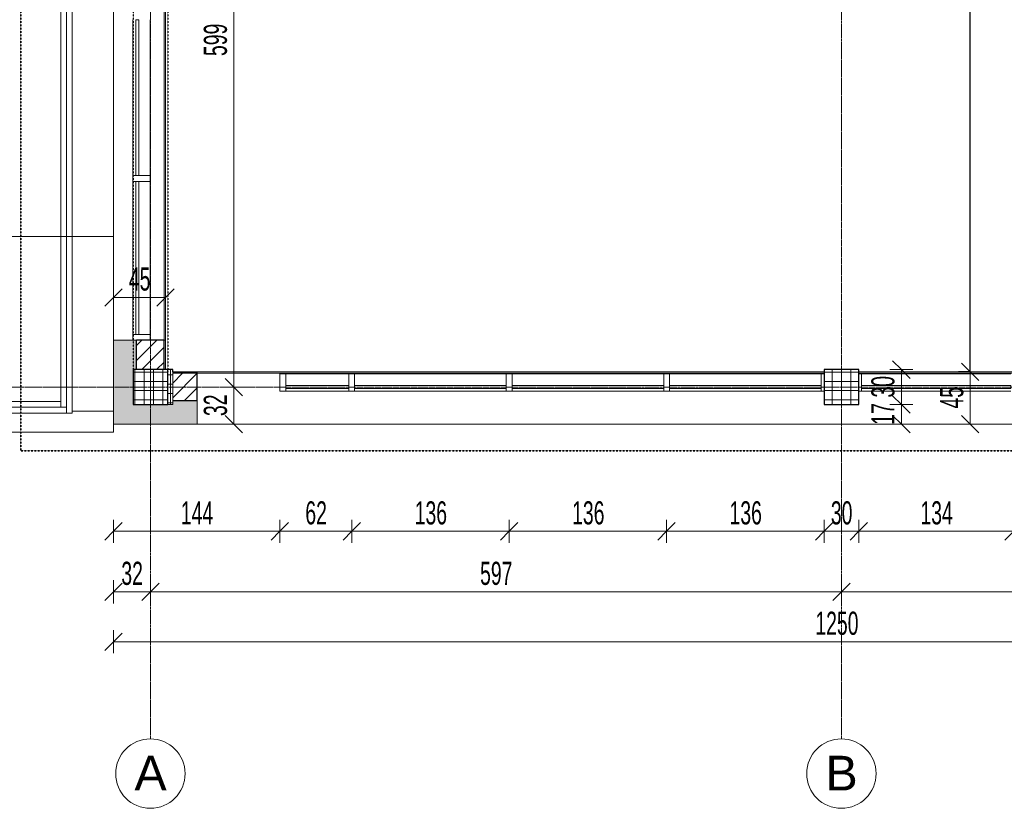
# Model space of a CAD drawing. Header units: millimetres. Extents: x -56965 to 15328, y -25411 to 16900.
# Tile 2 of 69: x -49223 to -40712, y -24465 to -17650. Entities that reach past the tile are written whole.
import ezdxf

# ---------------------------------------------------------------- set-up
doc = ezdxf.new("R2010")
doc.units = ezdxf.units.MM
doc.linetypes.add('__FK_przerywana', pattern=[3.2004, 1.6002, -1.6002])
doc.linetypes.add('Linia siatki', pattern=[22.225, 12.7, -3.175, 3.175, -3.175])
for name, color, linetype, lineweight in [('A-ANNO-DIMS', 7, 'Continuous', 5), ('A-ANNO-DIMS-100', 7, 'Continuous', 5), ('A-DETL-THIN', 7, 'Continuous', 5), ('A-FLOR', 7, 'Continuous', 5), ('A-FLOR-HRAL', 7, 'Continuous', 5), ('A-GLAZ-CURT', 7, 'Continuous', 5), ('A-GLAZ-CWMG', 7, 'Continuous', 5), ('A-WALL', 7, 'Continuous', 5), ('A-WALL-FNSH', 7, 'Continuous', 35), ('A-WALL-PATT', 7, 'Continuous', 35), ('S-COLS', 7, 'Continuous', 5), ('S-COLS-SYMB', 7, 'Continuous', 25), ('S-GRID', 7, 'Continuous', 5), ('S-GRID-IDEN', 7, 'Continuous', 5)]:
    doc.layers.add(name, color=color, linetype=linetype, lineweight=lineweight)
doc.layers.add('A-DETL', color=7, linetype='Continuous', lineweight=5, true_color=0x00a600)
doc.styles.add('Arial_2', font='arial.ttf', dxfattribs={"height": 300})
doc.styles.add('Arial_4', font='arial.ttf', dxfattribs={"width": 0.6, "height": 200})
doc.dimstyles.new('standard_wielkość_otworów', dxfattribs={"dimscale": 304.8, "dimtxt": 204.05188, "dimasz": 0.492126, "dimexe": 0.328084, "dimexo": 0.0625, "dimgap": 0, "dimtad": 1, "dimdec": 0, "dimlfac": 0.1, "dimzin": 0, "dimdsep": 46, "dimtxsty": 'Arial_4', "dimblk1": 'OBLIQUE', "dimblk2": 'OBLIQUE', "dimsah": 1, "dimcen": 0.09, "dimazin": 0, "dimtfac": 1, "dimtdec": 4, "dimtix": 1, "dimtmove": 0, "dimatfit": 3, "dimfxl": 0.328084, "dimfxlon": 1, "dimtvp": 1, "dimtolj": 1, "dimtzin": 0, "dimarcsym": 2})
pattern_1 = [(0, (0, 0), (95.25, 54.993), [63.5, -127]), (120, (0, 0), (-95.250335, 54.99242), [63.5, -127]), (60, (0, 0), (-0.000335, 109.98542), [0, -127, 63.5, 0])]
pattern_2 = [(45, (0, 0), (-63.63961, 63.63961), [])]

# ---------------------------------------------------------------- blocks, each defined once
blk = doc.blocks.new('Panel systemowy - Przeszklony-1770100-PARTER')
at = {"layer": 'A-GLAZ-CURT'}
for p, q in [((673.625, -24.5), (-673.625, -24.5)), ((-673.625, -24.5), (-673.625, -49.5)), ((-673.625, -49.5), (673.625, -49.5)), ((673.625, -49.5), (673.625, -24.5))]:
    blk.add_line(p, q, dxfattribs=at)
blk = doc.blocks.new('Prostokątny szpros - 50 x 150mm-1736145-PARTER')
at = {"layer": 'A-GLAZ-CWMG'}
for p, q in [((-50, 75), (0, 75)), ((-50, -75), (-50, 75)), ((0, 75), (0, -75)), ((0, -75), (-50, -75))]:
    blk.add_line(p, q, dxfattribs=at)
blk = doc.blocks.new('Prostokątny szpros - 50 x 150mm-1770097-PARTER')
at = {"layer": 'A-GLAZ-CWMG'}
for p, q in [((-48244.4, -17599.9), (-48244.4, -16252.7)), ((-48094.4, -17599.9), (-48094.4, -16252.7))]:
    blk.add_line(p, q, dxfattribs=at)
blk = doc.blocks.new('Panel systemowy - Przeszklony-1768520-PARTER')
at = {"layer": 'A-GLAZ-CURT'}
for p, q in [((272.875, -24.5), (-272.875, -24.5)), ((-272.875, -24.5), (-272.875, -49.5)), ((-272.875, -49.5), (272.875, -49.5)), ((272.875, -49.5), (272.875, -24.5))]:
    blk.add_line(p, q, dxfattribs=at)
blk = doc.blocks.new('Panel systemowy - Przeszklony-1765324-PARTER')
at = {"layer": 'A-GLAZ-CURT'}
for p, q in [((655.375, -24.5), (-655.375, -24.5)), ((-655.375, -24.5), (-655.375, -49.5)), ((-655.375, -49.5), (655.375, -49.5)), ((655.375, -49.5), (655.375, -24.5))]:
    blk.add_line(p, q, dxfattribs=at)
blk = doc.blocks.new('Prostokątny szpros - 50 x 150mm-1736293-PARTER')
at = {"layer": 'A-GLAZ-CWMG'}
for p, q in [((0, 75), (-50, 75)), ((-50, 75), (-50, -75)), ((0, -75), (0, 75)), ((-50, -75), (0, -75))]:
    blk.add_line(p, q, dxfattribs=at)
blk = doc.blocks.new('Prostokątny szpros - 50 x 150mm-1768518-PARTER')
at = {"layer": 'A-GLAZ-CWMG'}
for p, q in [((-46377.7, -20711.4), (-46923.4, -20711.4)), ((-46377.7, -20861.4), (-46923.4, -20861.4))]:
    blk.add_line(p, q, dxfattribs=at)
blk = doc.blocks.new('Prostokątny szpros - 50 x 150mm-V22-PARTER')
at = {"layer": 'A-GLAZ-CWMG'}
for p, q in [((-25, 75), (0, 75)), ((-25, -75), (-25, 75)), ((0, -75), (-25, -75))]:
    blk.add_line(p, q, dxfattribs=at)
blk = doc.blocks.new('Prostokątny szpros - 50 x 150mm-1736290-PARTER')
at = {"layer": 'A-GLAZ-CWMG'}
for p, q in [((-25, 75), (25, 75)), ((-25, -75), (-25, 75)), ((25, 75), (25, -75)), ((25, -75), (-25, -75))]:
    blk.add_line(p, q, dxfattribs=at)
blk = doc.blocks.new('Prostokątny szpros - 50 x 150mm-1765318-PARTER')
at = {"layer": 'A-GLAZ-CWMG'}
for p, q in [((-42295.4, -20711.4), (-43606.2, -20711.4)), ((-42295.4, -20861.4), (-43606.2, -20861.4))]:
    blk.add_line(p, q, dxfattribs=at)
blk = doc.blocks.new('Prostokątny szpros - 50 x 150mm-1765320-PARTER')
at = {"layer": 'A-GLAZ-CWMG'}
for p, q in [((-45016.9, -20711.4), (-46327.7, -20711.4)), ((-45016.9, -20861.4), (-46327.7, -20861.4))]:
    blk.add_line(p, q, dxfattribs=at)
blk = doc.blocks.new('Panel systemowy - Przeszklony-1770101-PARTER')
at = {"layer": 'A-GLAZ-CURT'}
for p, q in [((661.125, -24.5), (-661.125, -24.5)), ((-661.125, -24.5), (-661.125, -49.5)), ((-661.125, -49.5), (661.125, -49.5)), ((661.125, -49.5), (661.125, -24.5))]:
    blk.add_line(p, q, dxfattribs=at)
blk = doc.blocks.new('Prostokątny szpros - 50 x 150mm-1770099-PARTER')
at = {"layer": 'A-GLAZ-CWMG'}
for p, q in [((-48244.4, -20369.4), (-48244.4, -19047.2)), ((-48094.4, -20369.4), (-48094.4, -19047.2))]:
    blk.add_line(p, q, dxfattribs=at)
blk = doc.blocks.new('SKo Słup prefabrykowany ___FK_04_0 - S1 30X30-V40-PARTER')
at = {"layer": 'S-COLS'}
h = blk.add_hatch(dxfattribs=at)
h.set_pattern_fill('FP_15', color=256, style=0, pattern_type=2)
h.set_pattern_definition([(0, (42120.416, 20824.41), (0, 80), []), (90, (42120.416, 20824.41), (-80, 5e-15), [])])
h.paths.add_polyline_path([(150, -150), (150, 150), (-150, 150), (-150, -150)])
at = {"layer": 'S-COLS-SYMB'}
for p, q in [((-150, 150), (-150, -150)), ((150, 150), (-150, 150)), ((150, -150), (150, 150)), ((-150, -150), (150, -150))]:
    blk.add_line(p, q, dxfattribs=at)
blk = doc.blocks.new('Prostokątny szpros - 50 x 150mm-1736108-PARTER')
at = {"layer": 'A-GLAZ-CWMG'}
for p, q in [((-25, 75), (25, 75)), ((-25, -75), (-25, 75)), ((25, 75), (25, -75)), ((25, -75), (-25, -75))]:
    blk.add_line(p, q, dxfattribs=at)
blk = doc.blocks.new('Poręcz - Poręcz-1734790-PARTER')
at = {"layer": 'A-FLOR-HRAL'}
for p, q in [((-48868.4, -15524.4), (-48868.4, -19524.4)), ((-48818.4, -19524.4), (-48818.4, -15524.4)), ((-48768.4, -19524.4), (-48768.4, -15524.4))]:
    blk.add_line(p, q, dxfattribs=at)
at = {"layer": 'A-FLOR-HRAL', "flags": 128}
for points in [[(-48868.4, -15524.4), (-48867.6, -15524.4), (-48865.1, -15524.4), (-48861.1, -15524.4), (-48855.9, -15524.4), (-48849.9, -15524.4), (-48843.4, -15524.4), (-48836.9, -15524.4), (-48830.9, -15524.4), (-48825.7, -15524.4), (-48821.8, -15524.4), (-48819.3, -15524.4), (-48818.4, -15524.4)], [(-48818.4, -15524.4), (-48817.6, -15524.4), (-48815.1, -15524.4), (-48811.1, -15524.4), (-48805.9, -15524.4), (-48799.9, -15524.4), (-48793.4, -15524.4), (-48786.9, -15524.4), (-48780.9, -15524.4), (-48775.7, -15524.4), (-48771.8, -15524.4), (-48769.3, -15524.4), (-48768.4, -15524.4)], [(-48818.4, -19524.4), (-48819.3, -19524.4), (-48821.8, -19524.4), (-48825.7, -19524.4), (-48830.9, -19524.4), (-48836.9, -19524.4), (-48843.4, -19524.4), (-48849.9, -19524.4), (-48855.9, -19524.4), (-48861.1, -19524.4), (-48865.1, -19524.4), (-48867.6, -19524.4), (-48868.4, -19524.4)], [(-48768.4, -19524.4), (-48769.3, -19524.4), (-48771.8, -19524.4), (-48775.7, -19524.4), (-48780.9, -19524.4), (-48786.9, -19524.4), (-48793.4, -19524.4), (-48799.9, -19524.4), (-48805.9, -19524.4), (-48811.1, -19524.4), (-48815.1, -19524.4), (-48817.6, -19524.4), (-48818.4, -19524.4)]]:
    blk.add_lwpolyline(points, dxfattribs=at)
blk = doc.blocks.new('Poręcz - Poręcz-1734916-PARTER')
at = {"layer": 'A-FLOR-HRAL'}
for p, q in [((-52118.4, -19524.4), (-52118.4, -20999.4)), ((-52068.4, -19524.4), (-52118.4, -19524.4)), ((-52068.4, -19524.4), (-52068.4, -20949.4)), ((-52018.4, -19524.4), (-52068.4, -19524.4)), ((-52018.4, -20949.4), (-52018.4, -19524.4)), ((-48868.4, -19524.4), (-48868.4, -20999.4)), ((-48818.4, -19524.4), (-48868.4, -19524.4)), ((-48818.4, -20999.4), (-48818.4, -19524.4)), ((-48768.4, -19524.4), (-48818.4, -19524.4)), ((-48768.4, -21049.4), (-48768.4, -19524.4)), ((-52068.4, -20999.4), (-52118.4, -20999.4)), ((-52118.4, -20999.4), (-52068.4, -20999.4)), ((-52118.4, -20999.4), (-52118.4, -21049.4)), ((-48868.4, -20949.4), (-52068.4, -20949.4)), ((-52068.4, -20949.4), (-52018.4, -20949.4)), ((-52068.4, -20949.4), (-52068.4, -20999.4)), ((-52068.4, -20999.4), (-48868.4, -20999.4)), ((-48868.4, -20999.4), (-48868.4, -20949.4)), ((-48868.4, -20999.4), (-48818.4, -20999.4)), ((-48818.4, -20999.4), (-48818.4, -21049.4)), ((-48818.4, -21049.4), (-48818.4, -20999.4)), ((-52118.4, -21049.4), (-48818.4, -21049.4)), ((-48818.4, -21049.4), (-48768.4, -21049.4))]:
    blk.add_line(p, q, dxfattribs=at)
blk = doc.blocks.new('Panel systemowy - Przeszklony-1765351-PARTER')
at = {"layer": 'A-GLAZ-CURT'}
for p, q in [((644.625, -24.5), (-644.625, -24.5)), ((-644.625, -24.5), (-644.625, -49.5)), ((-644.625, -49.5), (644.625, -49.5)), ((644.625, -49.5), (644.625, -24.5))]:
    blk.add_line(p, q, dxfattribs=at)
blk = doc.blocks.new('Prostokątny szpros - 50 x 150mm-1765349-PARTER')
at = {"layer": 'A-GLAZ-CWMG'}
for p, q in [((-40656.2, -20711.4), (-41945.4, -20711.4)), ((-40656.2, -20861.4), (-41945.4, -20861.4))]:
    blk.add_line(p, q, dxfattribs=at)
blk = doc.blocks.new('Prostokątny szpros - 50 x 150mm-V45-PARTER')
at = {"layer": 'A-GLAZ-CWMG'}
for p, q in [((0, 75), (25, 75)), ((25, 75), (25, -75)), ((25, -75), (0, -75))]:
    blk.add_line(p, q, dxfattribs=at)
blk = doc.blocks.new('SKo Słup prefabrykowany ___FK_04_0 - S1 30X30-V47-PARTER')
at = {"layer": 'S-COLS'}
h = blk.add_hatch(dxfattribs=at)
h.set_pattern_fill('FP_20', color=256, style=0, pattern_type=2)
h.set_pattern_definition([(0, (48093.416, 20824.41), (0, 80), []), (90, (48093.416, 20824.41), (-80, 5e-15), [])])
h.paths.add_polyline_path([(150, -150), (150, 150), (-150, 150), (-150, -150)])
at = {"layer": 'S-COLS-SYMB'}
for p, q in [((-150, 150), (-150, -150)), ((150, 150), (-150, 150)), ((150, -150), (150, 150)), ((-150, -150), (150, -150))]:
    blk.add_line(p, q, dxfattribs=at)
blk = doc.blocks.new('Siatka - SOsi_Sybol osi-348494-PARTER')
at = {"layer": 'S-GRID-IDEN', "color": 142, "true_color": 0x0080c0}
blk.add_circle((0, 0), 3, dxfattribs=at)
blk = doc.blocks.new('DIMBLOCK80-PARTER')
at = {"layer": 'A-ANNO-DIMS-100', "color": 250, "true_color": 0x303030, "transparency": 16777216}
for p, q in [((-48413.4, -22071.6), (-48413.4, -21971.6)), ((-48413.4, -22071.6), (-48338.4, -21996.6)), ((-46973.4, -22071.6), (-46973.4, -21971.6)), ((-46973.4, -22071.6), (-46898.4, -21996.6)), ((-48413.4, -22071.6), (-48488.4, -22146.6)), ((-48413.4, -22071.6), (-46973.4, -22071.6)), ((-48413.4, -22071.6), (-48413.4, -22171.6)), ((-46973.4, -22071.6), (-47048.4, -22146.6)), ((-46973.4, -22071.6), (-46973.4, -22171.6))]:
    blk.add_line(p, q, dxfattribs=at)
at = {"layer": 'A-ANNO-DIMS-100', "color": 0, "transparency": 16777216, "insert": (-47830, -21811.9), "char_height": 200, "width": 327.739, "attachment_point": 1, "line_spacing_factor": 0.941778, "style": 'Arial_4'}
blk.add_mtext('144', dxfattribs=at)
blk = doc.blocks.new('_Oblique')
at = {"color": 0, "linetype": 'ByBlock', "lineweight": -2}
blk.add_line((-0.5, -0.5), (0.5, 0.5), dxfattribs=at)
blk = doc.blocks.new('DIMBLOCK81-PARTER')
at = {"layer": 'A-ANNO-DIMS-100', "color": 250, "true_color": 0x303030, "transparency": 16777216}
for p, q in [((-46973.4, -22071.6), (-46973.4, -21971.6)), ((-46973.4, -22071.6), (-46898.4, -21996.6)), ((-46352.7, -22071.6), (-46352.7, -21971.6)), ((-46352.7, -22071.6), (-46277.7, -21996.6)), ((-46973.4, -22071.6), (-47048.4, -22146.6)), ((-46973.4, -22071.6), (-46352.7, -22071.6)), ((-46973.4, -22071.6), (-46973.4, -22171.6)), ((-46352.7, -22071.6), (-46427.7, -22146.6)), ((-46352.7, -22071.6), (-46352.7, -22171.6))]:
    blk.add_line(p, q, dxfattribs=at)
at = {"layer": 'A-ANNO-DIMS-100', "color": 0, "transparency": 16777216, "insert": (-46754.1, -21811.9), "char_height": 200, "width": 218.492, "attachment_point": 1, "line_spacing_factor": 0.941778, "style": 'Arial_4'}
blk.add_mtext('62', dxfattribs=at)
blk = doc.blocks.new('DIMBLOCK82-PARTER')
at = {"layer": 'A-ANNO-DIMS-100', "color": 250, "true_color": 0x303030, "transparency": 16777216}
for p, q in [((-46352.7, -22071.6), (-46352.7, -21971.6)), ((-46352.7, -22071.6), (-46277.7, -21996.6)), ((-44991.9, -22071.6), (-44991.9, -21971.6)), ((-44991.9, -22071.6), (-44916.9, -21996.6)), ((-46352.7, -22071.6), (-46427.7, -22146.6)), ((-46352.7, -22071.6), (-44991.9, -22071.6)), ((-46352.7, -22071.6), (-46352.7, -22171.6)), ((-44991.9, -22071.6), (-45066.9, -22146.6)), ((-44991.9, -22071.6), (-44991.9, -22171.6))]:
    blk.add_line(p, q, dxfattribs=at)
at = {"layer": 'A-ANNO-DIMS-100', "color": 0, "transparency": 16777216, "insert": (-45808.8, -21811.9), "char_height": 200, "width": 327.739, "attachment_point": 1, "line_spacing_factor": 0.941778, "style": 'Arial_4'}
blk.add_mtext('136', dxfattribs=at)
blk = doc.blocks.new('DIMBLOCK83-PARTER')
at = {"layer": 'A-ANNO-DIMS-100', "color": 250, "true_color": 0x303030, "transparency": 16777216}
for p, q in [((-44991.9, -22071.6), (-44991.9, -21971.6)), ((-44991.9, -22071.6), (-44916.9, -21996.6)), ((-43631.2, -22071.6), (-43631.2, -21971.6)), ((-43631.2, -22071.6), (-43556.2, -21996.6)), ((-44991.9, -22071.6), (-45066.9, -22146.6)), ((-44991.9, -22071.6), (-43631.2, -22071.6)), ((-44991.9, -22071.6), (-44991.9, -22171.6)), ((-43631.2, -22071.6), (-43706.2, -22146.6)), ((-43631.2, -22071.6), (-43631.2, -22171.6))]:
    blk.add_line(p, q, dxfattribs=at)
at = {"layer": 'A-ANNO-DIMS-100', "color": 0, "transparency": 16777216, "insert": (-44448.1, -21811.9), "char_height": 200, "width": 327.739, "attachment_point": 1, "line_spacing_factor": 0.941778, "style": 'Arial_4'}
blk.add_mtext('136', dxfattribs=at)
blk = doc.blocks.new('DIMBLOCK84-PARTER')
at = {"layer": 'A-ANNO-DIMS-100', "color": 250, "true_color": 0x303030, "transparency": 16777216}
for p, q in [((-43631.2, -22071.6), (-43631.2, -21971.6)), ((-43631.2, -22071.6), (-43556.2, -21996.6)), ((-42270.4, -22071.6), (-42270.4, -21971.6)), ((-42270.4, -22071.6), (-42195.4, -21996.6)), ((-43631.2, -22071.6), (-43706.2, -22146.6)), ((-43631.2, -22071.6), (-42270.4, -22071.6)), ((-43631.2, -22071.6), (-43631.2, -22171.6)), ((-42270.4, -22071.6), (-42345.4, -22146.6)), ((-42270.4, -22071.6), (-42270.4, -22171.6))]:
    blk.add_line(p, q, dxfattribs=at)
at = {"layer": 'A-ANNO-DIMS-100', "color": 0, "transparency": 16777216, "insert": (-43087.3, -21811.9), "char_height": 200, "width": 327.739, "attachment_point": 1, "line_spacing_factor": 0.941778, "style": 'Arial_4'}
blk.add_mtext('136', dxfattribs=at)
blk = doc.blocks.new('DIMBLOCK85-PARTER')
at = {"layer": 'A-ANNO-DIMS-100', "color": 250, "true_color": 0x303030, "transparency": 16777216}
for p, q in [((-42270.4, -22071.6), (-42270.4, -21971.6)), ((-42270.4, -22071.6), (-42195.4, -21996.6)), ((-41970.4, -22071.6), (-41970.4, -21971.6)), ((-41970.4, -22071.6), (-41895.4, -21996.6)), ((-42270.4, -22071.6), (-42345.4, -22146.6)), ((-42270.4, -22071.6), (-41970.4, -22071.6)), ((-42270.4, -22071.6), (-42270.4, -22171.6)), ((-41970.4, -22071.6), (-42045.4, -22146.6)), ((-41970.4, -22071.6), (-41970.4, -22171.6))]:
    blk.add_line(p, q, dxfattribs=at)
at = {"layer": 'A-ANNO-DIMS-100', "color": 0, "transparency": 16777216, "insert": (-42211.5, -21811.9), "char_height": 200, "width": 218.492, "attachment_point": 1, "line_spacing_factor": 0.941778, "style": 'Arial_4'}
blk.add_mtext('30', dxfattribs=at)
blk = doc.blocks.new('DIMBLOCK86-PARTER')
at = {"layer": 'A-ANNO-DIMS-100', "color": 250, "true_color": 0x303030, "transparency": 16777216}
for p, q in [((-41970.4, -22071.6), (-41970.4, -21971.6)), ((-41970.4, -22071.6), (-41895.4, -21996.6)), ((-40631.2, -22071.6), (-40631.2, -21971.6)), ((-40631.2, -22071.6), (-40556.2, -21996.6)), ((-41970.4, -22071.6), (-42045.4, -22146.6)), ((-41970.4, -22071.6), (-40631.2, -22071.6)), ((-41970.4, -22071.6), (-41970.4, -22171.6)), ((-40631.2, -22071.6), (-40706.2, -22146.6)), ((-40631.2, -22071.6), (-40631.2, -22171.6))]:
    blk.add_line(p, q, dxfattribs=at)
at = {"layer": 'A-ANNO-DIMS-100', "color": 0, "transparency": 16777216, "insert": (-41437.3, -21811.9), "char_height": 200, "width": 327.739, "attachment_point": 1, "line_spacing_factor": 0.941778, "style": 'Arial_4'}
blk.add_mtext('134', dxfattribs=at)
blk = doc.blocks.new('DIMBLOCK91-PARTER')
at = {"layer": 'A-ANNO-DIMS-100', "color": 250, "true_color": 0x303030, "transparency": 16777216}
for p, q in [((-48413.4, -23025.5), (-48413.4, -22925.5)), ((-48413.4, -23025.5), (-48338.4, -22950.5)), ((-35913.4, -23025.5), (-35913.4, -22925.5)), ((-35913.4, -23025.5), (-35838.4, -22950.5)), ((-48413.4, -23025.5), (-48488.4, -23100.5)), ((-48413.4, -23025.5), (-35913.4, -23025.5)), ((-48413.4, -23025.5), (-48413.4, -23125.5)), ((-35913.4, -23025.5), (-35988.4, -23100.5)), ((-35913.4, -23025.5), (-35913.4, -23125.5))]:
    blk.add_line(p, q, dxfattribs=at)
at = {"layer": 'A-ANNO-DIMS-100', "color": 0, "transparency": 16777216, "insert": (-42345.5, -22765.8), "char_height": 200, "width": 436.985, "attachment_point": 1, "line_spacing_factor": 0.941778, "style": 'Arial_4'}
blk.add_mtext('1250', dxfattribs=at)
blk = doc.blocks.new('DIMBLOCK105-PARTER')
at = {"layer": 'A-ANNO-DIMS-100', "color": 250, "true_color": 0x303030, "transparency": 16777216}
for p, q in [((-41007.1, -20694.4), (-41082.1, -20619.4)), ((-41007.1, -20694.4), (-41107.1, -20694.4)), ((-41007.1, -21144.4), (-41007.1, -20694.4)), ((-41007.1, -20694.4), (-40932.1, -20769.4)), ((-41007.1, -20694.4), (-40907.1, -20694.4)), ((-41007.1, -21144.4), (-41082.1, -21069.4)), ((-41007.1, -21144.4), (-41107.1, -21144.4)), ((-41007.1, -21144.4), (-40932.1, -21219.4)), ((-41007.1, -21144.4), (-40907.1, -21144.4))]:
    blk.add_line(p, q, dxfattribs=at)
at = {"layer": 'A-ANNO-DIMS-100', "color": 0, "transparency": 16777216, "insert": (-41266.7, -21010.4), "char_height": 200, "width": 218.492, "attachment_point": 1, "rotation": 90, "line_spacing_factor": 0.941778, "style": 'Arial_4'}
blk.add_mtext('45', dxfattribs=at)
blk = doc.blocks.new('DIMBLOCK127-PARTER')
at = {"layer": 'A-ANNO-DIMS-100', "color": 250, "true_color": 0x303030, "transparency": 16777216}
for p, q in [((-41602.2, -20674.4), (-41702.2, -20674.4)), ((-41602.2, -20674.4), (-41677.2, -20599.4)), ((-41602.2, -20674.4), (-41602.2, -20974.4)), ((-41602.2, -20674.4), (-41527.2, -20749.4)), ((-41602.2, -20674.4), (-41502.2, -20674.4)), ((-41602.2, -20974.4), (-41677.2, -20899.4)), ((-41602.2, -20974.4), (-41702.2, -20974.4)), ((-41602.2, -20974.4), (-41527.2, -21049.4)), ((-41602.2, -20974.4), (-41502.2, -20974.4))]:
    blk.add_line(p, q, dxfattribs=at)
at = {"layer": 'A-ANNO-DIMS-100', "color": 0, "transparency": 16777216, "insert": (-41861.8, -20915.4), "char_height": 200, "width": 218.492, "attachment_point": 1, "rotation": 90, "line_spacing_factor": 0.941778, "style": 'Arial_4'}
blk.add_mtext('30', dxfattribs=at)
blk = doc.blocks.new('DIMBLOCK128-PARTER')
at = {"layer": 'A-ANNO-DIMS-100', "color": 250, "true_color": 0x303030, "transparency": 16777216}
for p, q in [((-41602.2, -20974.4), (-41677.2, -20899.4)), ((-41602.2, -20974.4), (-41702.2, -20974.4)), ((-41602.2, -20974.4), (-41602.2, -21144.4)), ((-41602.2, -20974.4), (-41527.2, -21049.4)), ((-41602.2, -20974.4), (-41502.2, -20974.4)), ((-41602.2, -21144.4), (-41677.2, -21069.4)), ((-41602.2, -21144.4), (-41702.2, -21144.4)), ((-41602.2, -21144.4), (-41527.2, -21219.4)), ((-41602.2, -21144.4), (-41502.2, -21144.4))]:
    blk.add_line(p, q, dxfattribs=at)
at = {"layer": 'A-ANNO-DIMS-100', "color": 0, "transparency": 16777216, "insert": (-41861.8, -21150.4), "char_height": 200, "width": 218.492, "attachment_point": 1, "rotation": 90, "line_spacing_factor": 0.941778, "style": 'Arial_4'}
blk.add_mtext('17', dxfattribs=at)
blk = doc.blocks.new('DIMBLOCK129-PARTER')
at = {"layer": 'A-ANNO-DIMS-100', "color": 250, "true_color": 0x303030, "transparency": 16777216}
for p, q in [((-48413.4, -20050.5), (-48413.4, -19950.5)), ((-48413.4, -20050.5), (-48338.4, -19975.5)), ((-47963.4, -20050.5), (-47963.4, -19950.5)), ((-47963.4, -20050.5), (-47888.4, -19975.5)), ((-48413.4, -20050.5), (-48488.4, -20125.5)), ((-48413.4, -20050.5), (-47963.4, -20050.5)), ((-48413.4, -20050.5), (-48413.4, -20150.5)), ((-47963.4, -20050.5), (-48038.4, -20125.5)), ((-47963.4, -20050.5), (-47963.4, -20150.5))]:
    blk.add_line(p, q, dxfattribs=at)
at = {"layer": 'A-ANNO-DIMS-100', "color": 0, "transparency": 16777216, "insert": (-48279.5, -19790.8), "char_height": 200, "width": 218.492, "attachment_point": 1, "line_spacing_factor": 0.941778, "style": 'Arial_4'}
blk.add_mtext('45', dxfattribs=at)
blk = doc.blocks.new('DIMBLOCK134-PARTER')
at = {"layer": 'A-ANNO-DIMS-100', "color": 250, "true_color": 0x303030, "transparency": 16777216}
for p, q in [((-47372.1, -20824.4), (-47447.1, -20749.4)), ((-47372.1, -20824.4), (-47472.1, -20824.4)), ((-47372.1, -21144.4), (-47372.1, -20824.4)), ((-47372.1, -20824.4), (-47297.1, -20899.4)), ((-47372.1, -20824.4), (-47272.1, -20824.4)), ((-47372.1, -21144.4), (-47447.1, -21069.4)), ((-47372.1, -21144.4), (-47472.1, -21144.4)), ((-47372.1, -21144.4), (-47297.1, -21219.4)), ((-47372.1, -21144.4), (-47272.1, -21144.4))]:
    blk.add_line(p, q, dxfattribs=at)
at = {"layer": 'A-ANNO-DIMS-100', "color": 0, "transparency": 16777216, "insert": (-47631.7, -21075.4), "char_height": 200, "width": 218.492, "attachment_point": 1, "rotation": 90, "line_spacing_factor": 0.941778, "style": 'Arial_4'}
blk.add_mtext('32', dxfattribs=at)
blk = doc.blocks.new('DIMBLOCK135-PARTER')
at = {"layer": 'A-ANNO-DIMS-100', "color": 250, "true_color": 0x303030, "transparency": 16777216}
for p, q in [((-47372.1, -14830.4), (-47447.1, -14755.4)), ((-47372.1, -14830.4), (-47472.1, -14830.4)), ((-47372.1, -20824.4), (-47372.1, -14830.4)), ((-47372.1, -14830.4), (-47297.1, -14905.4)), ((-47372.1, -14830.4), (-47272.1, -14830.4)), ((-47372.1, -20824.4), (-47447.1, -20749.4)), ((-47372.1, -20824.4), (-47472.1, -20824.4)), ((-47372.1, -20824.4), (-47297.1, -20899.4)), ((-47372.1, -20824.4), (-47272.1, -20824.4))]:
    blk.add_line(p, q, dxfattribs=at)
at = {"layer": 'A-ANNO-DIMS-100', "color": 0, "transparency": 16777216, "insert": (-47631.7, -17964), "char_height": 200, "width": 327.739, "attachment_point": 1, "rotation": 90, "line_spacing_factor": 0.941778, "style": 'Arial_4'}
blk.add_mtext('599', dxfattribs=at)
blk = doc.blocks.new('DIMBLOCK299-PARTER')
at = {"layer": 'A-ANNO-DIMS-100', "color": 250, "true_color": 0x303030, "transparency": 16777216}
for p, q in [((-48413.4, -22594.1), (-48413.4, -22494.1)), ((-48413.4, -22594.1), (-48338.4, -22519.1)), ((-48093.4, -22594.1), (-48093.4, -22494.1)), ((-48093.4, -22594.1), (-48018.4, -22519.1)), ((-48413.4, -22594.1), (-48488.4, -22669.1)), ((-48413.4, -22594.1), (-48093.4, -22594.1)), ((-48413.4, -22594.1), (-48413.4, -22694.1)), ((-48093.4, -22594.1), (-48168.4, -22669.1)), ((-48093.4, -22594.1), (-48093.4, -22694.1))]:
    blk.add_line(p, q, dxfattribs=at)
at = {"layer": 'A-ANNO-DIMS-100', "color": 0, "transparency": 16777216, "insert": (-48344.5, -22334.5), "char_height": 200, "width": 218.492, "attachment_point": 1, "line_spacing_factor": 0.941778, "style": 'Arial_4'}
blk.add_mtext('32', dxfattribs=at)
blk = doc.blocks.new('DIMBLOCK300-PARTER')
at = {"layer": 'A-ANNO-DIMS-100', "color": 250, "true_color": 0x303030, "transparency": 16777216}
for p, q in [((-48093.4, -22594.1), (-48093.4, -22494.1)), ((-48093.4, -22594.1), (-48018.4, -22519.1)), ((-42120.4, -22594.1), (-42120.4, -22494.1)), ((-42120.4, -22594.1), (-42045.4, -22519.1)), ((-48093.4, -22594.1), (-48168.4, -22669.1)), ((-48093.4, -22594.1), (-42120.4, -22594.1)), ((-48093.4, -22594.1), (-48093.4, -22694.1)), ((-42120.4, -22594.1), (-42195.4, -22669.1)), ((-42120.4, -22594.1), (-42120.4, -22694.1))]:
    blk.add_line(p, q, dxfattribs=at)
at = {"layer": 'A-ANNO-DIMS-100', "color": 0, "transparency": 16777216, "insert": (-45243.5, -22334.5), "char_height": 200, "width": 327.739, "attachment_point": 1, "line_spacing_factor": 0.941778, "style": 'Arial_4'}
blk.add_mtext('597', dxfattribs=at)
blk = doc.blocks.new('DIMBLOCK301-PARTER')
at = {"layer": 'A-ANNO-DIMS-100', "color": 250, "true_color": 0x303030, "transparency": 16777216}
for p, q in [((-42120.4, -22594.1), (-42120.4, -22494.1)), ((-42120.4, -22594.1), (-42045.4, -22519.1)), ((-36233.4, -22594.1), (-36233.4, -22494.1)), ((-36233.4, -22594.1), (-36158.4, -22519.1)), ((-42120.4, -22594.1), (-42195.4, -22669.1)), ((-42120.4, -22594.1), (-36233.4, -22594.1)), ((-42120.4, -22594.1), (-42120.4, -22694.1)), ((-36233.4, -22594.1), (-36308.4, -22669.1)), ((-36233.4, -22594.1), (-36233.4, -22694.1))]:
    blk.add_line(p, q, dxfattribs=at)
at = {"layer": 'A-ANNO-DIMS-100', "color": 0, "transparency": 16777216, "insert": (-39313.5, -22334.5), "char_height": 200, "width": 327.739, "attachment_point": 1, "line_spacing_factor": 0.941778, "style": 'Arial_4'}
blk.add_mtext('589', dxfattribs=at)
blk = doc.blocks.new('*D612')
at = {"layer": 'A-ANNO-DIMS', "color": 0, "lineweight": -2, "transparency": 16777216}
for p, q in [((-41007.1, -3430.9), (-41107.1, -3430.9)), ((-41007.1, -20694.4), (-41007.1, -3430.9)), ((-41007.1, -20694.4), (-41107.1, -20694.4))]:
    blk.add_line(p, q, dxfattribs=at)
at = {"layer": 'Defpoints', "color": 0, "transparency": 16777216}
for p in [(-41007.1, -3430.9), (-41007.1, -3430.9), (-41007.1, -20694.4)]:
    blk.add_point(p, dxfattribs=at)
at = {"layer": 'A-ANNO-DIMS', "color": 0, "lineweight": -2, "transparency": 16777216, "xscale": 150, "yscale": 150, "zscale": 150}
for p, rotation in [((-41007.1, -3430.9), 90), ((-41007.1, -20694.4), 270)]:
    blk.add_blockref('_Oblique', p, dxfattribs=dict(at, rotation=rotation))
at = {"layer": 'A-ANNO-DIMS', "color": 0, "transparency": 16777216, "insert": (-41109.2, -12062.7), "char_height": 200, "attachment_point": 5, "rotation": 90, "style": 'Arial_4'}
blk.add_mtext('\\A1;1726', dxfattribs=at)

msp = doc.modelspace()

# ---------------------------------------------------------------- hatches: boundary and pattern name
at = {"layer": 'A-WALL-PATT', "lineweight": 5}
h = msp.add_hatch(dxfattribs=at)
h.set_pattern_fill('FP_2', color=256, style=0, pattern_type=2)
h.set_pattern_definition(pattern_1)
h.paths.add_polyline_path([(-48213.41602, -21144.40745), (-48213.41602, -20974.40745), (-48243.41602, -20974.40745), (-48243.41602, -20674.40745), (-48213.41602, -20674.40745), (-48213.41602, -20419.40745), (-48413.41602, -20419.40745), (-48413.41602, -21144.40745)])
h.paths.add_polyline_path([(-48213.41602, 9430.59255), (-48213.41602, 9685.59255), (-48243.41602, 9685.59255), (-48243.41602, 9955.59255), (-48413.41602, 9955.59255), (-48413.41602, 9430.59255), (-48243.41602, 9430.59255)])
at = {"layer": 'A-WALL-PATT', "lineweight": 5, "true_color": 0x787878}
h = msp.add_hatch(dxfattribs=at)
h.set_pattern_fill('FP_1', color=8, style=0, pattern_type=2)
h.set_pattern_definition(pattern_2)
h.paths.add_polyline_path([(-47998.67918, -20674.40745), (-47973.41602, -20674.40745), (-47973.41602, -20419.40745), (-48213.41602, -20419.40745), (-48213.41602, -20674.40745)])
h.paths.add_polyline_path([(-47973.41602, 9430.59255), (-47973.41602, 9685.59255), (-48213.41602, 9685.59255), (-48213.41602, 9430.59255)])
h = msp.add_hatch(dxfattribs=at)
h.set_pattern_fill('FP_1', color=8, style=0, pattern_type=2)
h.set_pattern_definition(pattern_2)
h.paths.add_polyline_path([(-47688.41602, -20944.40745), (-47688.41602, -20704.40745), (-47900.41602, -20704.40745), (-47900.41602, -20944.40745)])
h.paths.add_polyline_path([(-36583.41602, -20944.40745), (-36383.41602, -20944.40745), (-36383.41602, -20704.40745), (-36583.41602, -20704.40745)])
at = {"layer": 'A-WALL-PATT', "lineweight": 5}
h = msp.add_hatch(dxfattribs=at)
h.set_pattern_fill('FP_2', color=256, style=0, pattern_type=2)
h.set_pattern_definition(pattern_1)
h.paths.add_polyline_path([(-48213.41602, -21144.40745), (-47688.41602, -21144.40745), (-47688.41602, -20944.40745), (-47900.41602, -20944.40745), (-47900.41602, -20974.40745), (-48213.41602, -20974.40745), (-48213.41602, -21054.42976)])
h.paths.add_polyline_path([(-35913.41602, -21144.40745), (-35913.41602, -20944.40745), (-36083.41602, -20944.40745), (-36083.41602, -20974.40745), (-36383.41602, -20974.40745), (-36383.41602, -20944.40745), (-36583.41602, -20944.40745), (-36583.41602, -21144.40745), (-36083.41602, -21144.40745)])
at = {"layer": 'S-COLS-SYMB', "lineweight": 5}
h = msp.add_hatch(dxfattribs=at)
h.set_pattern_fill('FP_18', color=256, style=0, pattern_type=2)
h.set_pattern_definition([(0, (0, 0), (0, 80), []), (90, (0, 0), (-80, 5e-15), [])])
h.paths.add_polyline_path([(-47900.41602, -20974.40745), (-47900.41602, -20674.40745), (-47943.41602, -20674.40745), (-47943.41602, -20974.40745)])

# ---------------------------------------------------------------- linework, layer by layer
at = {"layer": 'A-DETL', "color": 4, "linetype": '__FK_przerywana', "lineweight": 35, "true_color": 0x00ffff}
for p, q in [((-49213.41602, -11959.40745), (-49213.41602, -21375.48764)), ((-49213.41602, -21375.48764), (-34413.41602, -21375.48764))]:
    msp.add_line(p, q, dxfattribs=at)
at = {"layer": 'A-DETL-THIN', "linetype": '__FK_przerywana', "lineweight": 25}
for p, q in [((-48243.41602, 9745.59255), (-48243.41602, -20694.40745)), ((-47943.41602, 9745.59255), (-47943.41602, -20694.40745))]:
    msp.add_line(p, q, dxfattribs=at)
at = {"layer": 'A-FLOR', "color": 8, "true_color": 0x6f757b}
for p, q in [((-47963.41602, -20419.40745), (-47963.41602, -14830.40745)), ((-42270.41602, -20694.40745), (-47688.41602, -20694.40745)), ((-36583.41602, -20694.40745), (-41970.41602, -20694.40745))]:
    msp.add_line(p, q, dxfattribs=at)
at = {"layer": 'A-FLOR', "color": 9, "true_color": 0xc2c2c2}
for p, q in [((-48868.41602, -19524.40745), (-50078.41602, -19524.40745)), ((-48413.41602, -19524.40745), (-48768.41602, -19524.40745))]:
    msp.add_line(p, q, dxfattribs=at)
at = {"layer": 'A-FLOR'}
for p, q in [((-47963.41602, -20419.40745), (-47963.41602, -20674.40745)), ((-47900.41602, -20694.40745), (-47688.41602, -20694.40745))]:
    msp.add_line(p, q, dxfattribs=at)
at = {"layer": 'A-WALL'}
for p, q in [((-48413.41602, -21214.40745), (-48413.41602, -6590.80745)), ((-47973.41602, -14830.40745), (-47973.41602, -20419.40745)), ((-48213.41602, -20419.40745), (-48413.41602, -20419.40745)), ((-47900.41602, -20694.40745), (-47900.41602, -20974.40745)), ((-47688.41602, -20704.40745), (-42270.41602, -20704.40745)), ((-41970.41602, -20704.40745), (-36583.41602, -20704.40745)), ((-47900.41602, -20974.40745), (-47943.41602, -20974.40745)), ((-47688.41602, -21144.40745), (-47688.41602, -20944.40745)), ((-48768.4244, -21034.40745), (-48413.41602, -21034.40745)), ((-48413.41602, -21144.40745), (-47688.41602, -21144.40745)), ((-36583.41602, -21144.40745), (-47688.41602, -21144.40745)), ((-48413.41602, -21214.40745), (-52283.41602, -21214.40745))]:
    msp.add_line(p, q, dxfattribs=at)
at = {"layer": 'A-WALL', "lineweight": 25}
for p, q in [((-47973.41602, -20419.40745), (-48213.41602, -20419.40745)), ((-48213.41602, -20674.40745), (-48213.41602, -20419.40745)), ((-47973.41602, -20674.40745), (-47973.41602, -20419.40745)), ((-47688.41602, -20704.40745), (-47900.41602, -20704.40745)), ((-47688.41602, -20944.40745), (-47688.41602, -20704.40745)), ((-47688.41602, -20944.40745), (-47900.41602, -20944.40745))]:
    msp.add_line(p, q, dxfattribs=at)
at = {"layer": 'A-WALL-FNSH', "lineweight": 5}
for p, q in [((-47963.41602, -20419.40745), (-47973.41602, -20419.40745)), ((-47688.41602, -20704.40745), (-47688.41602, -20694.40745))]:
    msp.add_line(p, q, dxfattribs=at)
at = {"layer": 'S-COLS-SYMB'}
for p, q in [((-47900.41602, -20674.40745), (-47943.41602, -20674.40745)), ((-47900.41602, -20694.40745), (-47900.41602, -20674.40745))]:
    msp.add_line(p, q, dxfattribs=at)
at = {"layer": 'S-COLS-SYMB', "lineweight": 18}
for p, q in [((-47900.41602, -20704.40745), (-47900.41602, -20694.40745)), ((-47900.41602, -20944.40745), (-47900.41602, -20704.40745)), ((-47943.41602, -20974.40745), (-47900.41602, -20974.40745)), ((-47900.41602, -20974.40745), (-47900.41602, -20944.40745))]:
    msp.add_line(p, q, dxfattribs=at)
at = {"layer": 'S-GRID', "linetype": 'Linia siatki'}
for p, q in [((-48093.41602, 15853.26345), (-48093.41602, -23865.32553)), ((-42120.41602, 15853.26345), (-42120.41602, -23865.32553)), ((-55866.74056, -20824.40745), (1287.74041, -20824.40745))]:
    msp.add_line(p, q, dxfattribs=at)

# ---------------------------------------------------------------- block references
at = {"layer": 'A-FLOR-HRAL'}
for name in ['Poręcz - Poręcz-1734790-PARTER', 'Poręcz - Poręcz-1734916-PARTER']:
    msp.add_blockref(name, (0, 0), dxfattribs=at)
at = {"layer": 'A-GLAZ-CURT', "rotation": 269.9999999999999}
for name, p in [('Panel systemowy - Przeszklony-1770100-PARTER', (-48169.41602, -18323.53245)), ('Panel systemowy - Przeszklony-1770101-PARTER', (-48169.41602, -19708.28245))]:
    msp.add_blockref(name, p, dxfattribs=at)
at = {"layer": 'A-GLAZ-CURT'}
for name, p in [('Panel systemowy - Przeszklony-1768520-PARTER', (-46650.54102, -20786.40745)), ('Panel systemowy - Przeszklony-1765324-PARTER', (-45672.29102, -20786.40745)), ('Panel systemowy - Przeszklony-1765324-PARTER', (-44311.54102, -20786.40745)), ('Panel systemowy - Przeszklony-1765324-PARTER', (-42950.79102, -20786.40745)), ('Panel systemowy - Przeszklony-1765351-PARTER', (-41300.79102, -20786.40745))]:
    msp.add_blockref(name, p, dxfattribs=at)
at = {"layer": 'A-GLAZ-CWMG'}
for name, p in [('Prostokątny szpros - 50 x 150mm-1770097-PARTER', (0, -1397.25)), ('Prostokątny szpros - 50 x 150mm-1770099-PARTER', (0, 0)), ('Prostokątny szpros - 50 x 150mm-1768518-PARTER', (0, 0)), ('Prostokątny szpros - 50 x 150mm-1765320-PARTER', (0, 0)), ('Prostokątny szpros - 50 x 150mm-1765320-PARTER', (1360.75, 0)), ('Prostokątny szpros - 50 x 150mm-1765318-PARTER', (0, 0)), ('Prostokątny szpros - 50 x 150mm-1765349-PARTER', (0, 0))]:
    msp.add_blockref(name, p, dxfattribs=at)
at = {"layer": 'A-GLAZ-CWMG', "extrusion": (0, 0, -1)}
for name, p, rotation in [('Prostokątny szpros - 50 x 150mm-1736108-PARTER', (48169.41602, -19022.15745), 270.0000000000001), ('Prostokątny szpros - 50 x 150mm-1736145-PARTER', (48169.41602, -20419.40745), 270.0000000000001), ('Prostokątny szpros - 50 x 150mm-1736108-PARTER', (46352.66602, -20786.40745), 180), ('Prostokątny szpros - 50 x 150mm-1736108-PARTER', (44991.91602, -20786.40745), 180), ('Prostokątny szpros - 50 x 150mm-1736290-PARTER', (43631.16602, -20786.40745), 180), ('Prostokątny szpros - 50 x 150mm-V22-PARTER', (42270.41602, -20786.40745), 180), ('Prostokątny szpros - 50 x 150mm-V45-PARTER', (41970.41602, -20786.40745), 180)]:
    msp.add_blockref(name, p, dxfattribs=dict(at, rotation=rotation))
at = {"layer": 'A-GLAZ-CWMG', "rotation": 180}
msp.add_blockref('Prostokątny szpros - 50 x 150mm-1736293-PARTER', (-46973.41602, -20786.40745), dxfattribs=at)
at = {"layer": 'S-COLS-SYMB', "lineweight": 18}
for name, p in [('SKo Słup prefabrykowany ___FK_04_0 - S1 30X30-V47-PARTER', (-48093.41602, -20824.40745)), ('SKo Słup prefabrykowany ___FK_04_0 - S1 30X30-V40-PARTER', (-42120.41602, -20824.40745))]:
    msp.add_blockref(name, p, dxfattribs=at)
at = {"layer": 'S-GRID-IDEN', "color": 142, "true_color": 0x0080c0, "xscale": 99.99999999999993, "yscale": 99.99999999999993, "zscale": 99.99999999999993, "rotation": 180}
for p in [(-48093.41602, -24165.32553), (-42120.41602, -24165.32553)]:
    msp.add_blockref('Siatka - SOsi_Sybol osi-348494-PARTER', p, dxfattribs=at)

# ---------------------------------------------------------------- texts
at = {"layer": 'S-GRID-IDEN', "color": 142, "true_color": 0x0080c0, "char_height": 300, "width": 344.725625, "attachment_point": 1, "style": 'Arial_2'}
for s, insert in [('\\fArial|b0|i0|c238|p34|;A', (-48231.37738, -24011.42596)), ('\\fArial|b0|i0|c238|p34|;B', (-42258.37738, -24011.42596))]:
    msp.add_mtext(s, dxfattribs=dict(at, insert=insert))

# ---------------------------------------------------------------- dimensions: what is measured, and where the dimension line sits
at = {"layer": 'A-ANNO-DIMS', "color": 250, "true_color": 0x303030}
for base, p1, p2, override, picture, middle in [((-41007.07097, -3430.93049), (-41007.07097, -20694.40745), (-41007.07097, -3430.93049), {"dimpost": '<>', "dimfxl": 1636.10656}, '*D612', (-41109.18557, -12062.66897)), ((-47372.06955, -14830.40745), (-47472.06955, -20824.40745), (-47472.06955, -14830.40745), {"dimpost": '<>', "dimfxl": 5994}, 'DIMBLOCK135-PARTER', (-47474.18415, -17827.40745)), ((-41602.18239, -20974.40745), (-41702.18239, -20674.40745), (-41702.18239, -20974.40745), {"dimpost": '<>', "dimfxl": 300}, 'DIMBLOCK127-PARTER', (-41704.3652, -20824.40745)), ((-41007.07097, -20694.40745), (-41107.07097, -21144.40745), (-41107.07097, -20694.40745), {"dimpost": '<>', "dimfxl": 450}, 'DIMBLOCK105-PARTER', (-41108.77629, -20919.40745)), ((-47372.06955, -20824.40745), (-47472.06955, -21144.40745), (-47472.06955, -20824.40745), {"dimpost": '<>', "dimfxl": 320}, 'DIMBLOCK134-PARTER', (-47474.25237, -20984.40745)), ((-41602.18239, -21144.40745), (-41702.18239, -20974.40745), (-41502.18239, -21144.40745), {"dimpost": '<>', "dimfxl": 262.488095}, 'DIMBLOCK128-PARTER', (-41702.59167, -21059.40745))]:
    dim = msp.add_linear_dim(base=base, p1=p1, p2=p2, angle=90, dimstyle='standard_wielkość_otworów', override=override, dxfattribs=at)
    dim.commit()
    dim.dimension.update_dxf_attribs({"geometry": picture, "text_midpoint": middle})
for base, p1, p2, override, picture, middle in [((-47963.41602, -20050.45784), (-48413.41602, -19950.45784), (-47963.41602, -19950.45784), {"dimpost": '<>', "dimfxl": 450}, 'DIMBLOCK129-PARTER', (-48188.41602, -19948.75252)), ((-46973.41602, -22071.55591), (-48413.41602, -21971.55591), (-46973.41602, -21971.55591), {"dimpost": '<>', "dimfxl": 1440}, 'DIMBLOCK80-PARTER', (-47693.41602, -21971.14663)), ((-46352.66602, -22071.55591), (-46973.41602, -21971.55591), (-46352.66602, -21971.55591), {"dimpost": '<>', "dimfxl": 620.75}, 'DIMBLOCK81-PARTER', (-46663.04102, -21969.44131)), ((-44991.91602, -22071.55591), (-46352.66602, -21971.55591), (-44991.91602, -21971.55591), {"dimpost": '<>', "dimfxl": 1360.75}, 'DIMBLOCK82-PARTER', (-45672.29102, -21969.3731)), ((-43631.16602, -22071.55591), (-44991.91602, -21971.55591), (-43631.16602, -21971.55591), {"dimpost": '<>', "dimfxl": 1360.75}, 'DIMBLOCK83-PARTER', (-44311.54102, -21969.3731)), ((-42270.41602, -22071.55591), (-43631.16602, -21971.55591), (-42270.41602, -21971.55591), {"dimpost": '<>', "dimfxl": 1360.75}, 'DIMBLOCK84-PARTER', (-42950.79102, -21969.3731)), ((-41970.41602, -22071.55591), (-42270.41602, -21971.55591), (-41970.41602, -21971.55591), {"dimpost": '<>', "dimfxl": 300}, 'DIMBLOCK85-PARTER', (-42120.41602, -21969.3731)), ((-40631.16602, -22071.55591), (-41970.41602, -21971.55591), (-40631.16602, -21971.55591), {"dimpost": '<>', "dimfxl": 1339.25}, 'DIMBLOCK86-PARTER', (-41300.79102, -21969.3731)), ((-48093.41602, -22594.1473), (-48413.41602, -22494.1473), (-48093.41602, -22494.1473), {"dimpost": '<>', "dimfxl": 320}, 'DIMBLOCK299-PARTER', (-48253.41602, -22491.96449)), ((-42120.41602, -22594.1473), (-48093.41602, -22494.1473), (-42120.41602, -22494.1473), {"dimpost": '<>', "dimfxl": 5973}, 'DIMBLOCK300-PARTER', (-45106.91602, -22492.03271)), ((-36233.41602, -22594.1473), (-42120.41602, -22494.1473), (-36233.41602, -22494.1473), {"dimpost": '<>', "dimfxl": 5887}, 'DIMBLOCK301-PARTER', (-39176.91602, -22492.03271)), ((-35913.41602, -23025.47648), (-48413.41602, -22925.47648), (-35913.41602, -22925.47648), {"dimpost": '<>', "dimfxl": 12500}, 'DIMBLOCK91-PARTER', (-42163.41602, -22923.36188))]:
    dim = msp.add_linear_dim(base=base, p1=p1, p2=p2, dimstyle='standard_wielkość_otworów', override=override, dxfattribs=at)
    dim.commit()
    dim.dimension.update_dxf_attribs({"geometry": picture, "text_midpoint": middle})

doc.saveas('drawing.dxf')
